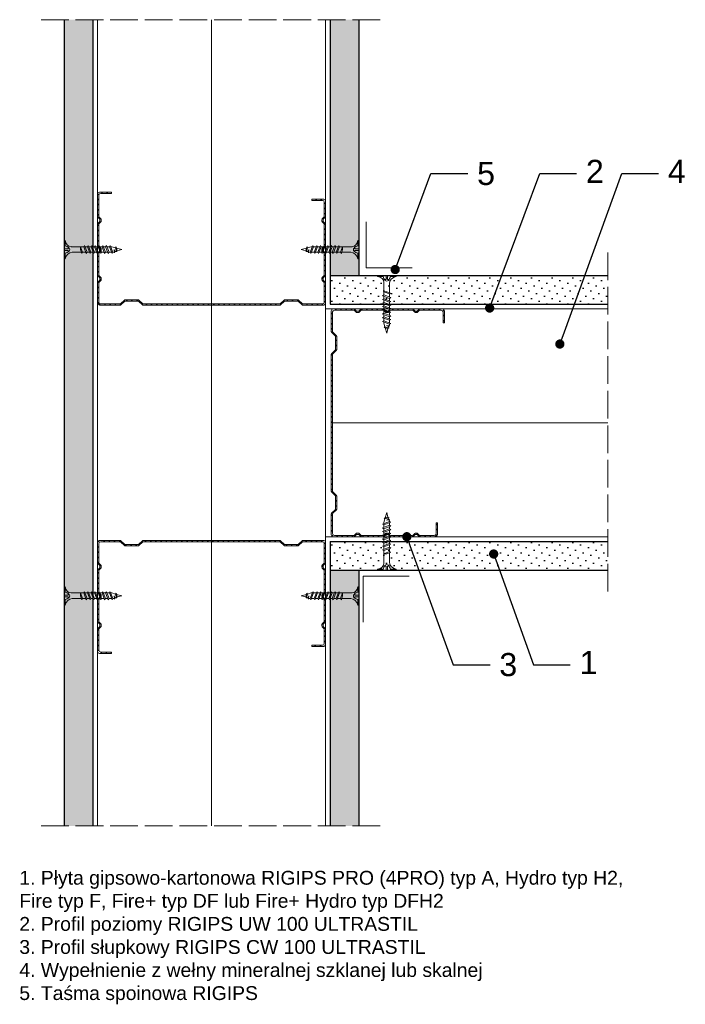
# Model space of a CAD drawing. Header units: millimetres. Extents: x 1652 to 2822, y 1264 to 1691.
# Tile 2 of 2: x 2533 to 2822, y 1264 to 1691. Entities that reach past the tile are written whole.
import ezdxf
from ezdxf import colors
from ezdxf.entities.mleader import LeaderData, LeaderLine
from ezdxf.math import Vec2, Vec3

# ---------------------------------------------------------------- set-up
doc = ezdxf.new("R2010")
doc.units = ezdxf.units.MM
doc.linetypes.add('ACAD_ISO02W100', pattern=[15, 12, -3])
for name, color, linetype, lineweight in [('_ISOVER WELNA', 7, 'BATTING', 9), ('_RIGIPS AKCESORIA', 7, 'Continuous', 18), ('_RIGIPS G-K', 7, 'Continuous', 25), ('_RIGIPS PROFIL', 7, 'Continuous', 18), ('OPISY', 7, 'Continuous', 9), ('PRZERYWANA', 7, 'ACAD_ISO02W100', 9)]:
    doc.layers.add(name, color=color, linetype=linetype, lineweight=lineweight)
doc.styles.get("Standard").update_dxf_attribs({"font": 'arial.ttf'})
doc.linetypes.add('BATTING', pattern='A,0.00254,-2.54,[134,ltypeshp.shx,S=2.54,R=0,X=-2.54,Y=0],-5.08,[134,ltypeshp.shx,S=2.54,R=180,X=2.54,Y=0],-2.54', length=10.16254)

# ---------------------------------------------------------------- blocks, each defined once
blk = doc.blocks.new('TN 25')
at = {"layer": '_RIGIPS AKCESORIA'}
for p, q in [((0, -0.84), (0, 7.16)), ((0, 7.16), (0.46, 7.16)), ((0.46, 4.78), (0, 4.78)), ((0.46, 7.16), (0.46, 4.78)), ((3.02, 4.46), (8.47, 4.46)), ((7.12, 4.46), (7.12, 3.18)), ((8.03, 2.01), (7.12, 4.46)), ((8.47, 4.46), (8.79, 5)), ((9.61, 1.51), (8.47, 4.46)), ((8.79, 5), (9.93, 2.01)), ((9, 4.46), (10.1, 4.46)), ((10.1, 4.46), (10.41, 5)), ((11.23, 1.51), (10.1, 4.46)), ((10.41, 5), (11.56, 2.01)), ((10.62, 4.46), (11.67, 4.46)), ((11.67, 4.46), (11.99, 5)), ((12.81, 1.51), (11.67, 4.46)), ((11.99, 5), (13.14, 2.01)), ((12.2, 4.46), (13.21, 4.46)), ((13.21, 4.46), (13.52, 5)), ((14.34, 1.51), (13.21, 4.46)), ((13.52, 5), (14.67, 2.01)), ((13.73, 4.46), (14.8, 4.46)), ((14.8, 4.46), (15.12, 5)), ((15.94, 1.51), (14.8, 4.46)), ((15.12, 5), (16.26, 2.01)), ((15.33, 4.46), (16.42, 4.46)), ((16.42, 4.46), (16.73, 5)), ((17.55, 1.51), (16.42, 4.46)), ((16.73, 5), (17.88, 2.01)), ((16.94, 4.46), (17.99, 4.46)), ((17.99, 4.46), (18.31, 5)), ((19.13, 1.51), (17.99, 4.46)), ((18.31, 5), (19.45, 2.01)), ((18.52, 4.46), (19.68, 4.46)), ((19.68, 4.46), (20, 5)), ((20.82, 1.51), (19.68, 4.46)), ((20, 5), (21.14, 2.01)), ((20.21, 4.46), (20.7, 4.46)), ((20.7, 4.46), (22.28, 3.98)), ((22.28, 3.98), (22.56, 4.37)), ((22.56, 4.37), (23.03, 2.71)), ((0, 3.5), (1.77, 3.5)), ((0, 2.83), (1.77, 2.83)), ((0.46, 1.64), (0, 1.64)), ((0.46, -0.84), (0.46, 1.64)), ((1.77, 3.5), (1.77, 4.2)), ((1.77, 2.83), (1.77, 2.18)), ((7.49, 2.01), (3.55, 2.01)), ((7.12, 3.18), (7.65, 1.53)), ((7.65, 1.53), (8.03, 2.01)), ((9.41, 2.01), (8.03, 2.01)), ((9.93, 2.01), (9.61, 1.51)), ((11.04, 2.01), (9.93, 2.01)), ((11.56, 2.01), (11.23, 1.51)), ((12.61, 2.01), (11.56, 2.01)), ((13.14, 2.01), (12.81, 1.51)), ((14.15, 2.01), (13.14, 2.01)), ((14.67, 2.01), (14.34, 1.51)), ((15.74, 2.01), (14.67, 2.01)), ((16.26, 2.01), (15.94, 1.51)), ((17.36, 2.01), (16.26, 2.01)), ((17.88, 2.01), (17.55, 1.51)), ((18.93, 2.01), (17.88, 2.01)), ((19.45, 2.01), (19.13, 1.51)), ((19.45, 2.01), (20.62, 2.01)), ((21.14, 2.01), (20.82, 1.51)), ((21.14, 2.01), (21.81, 2.12)), ((21.85, 1.83), (21.67, 3.28)), ((21.67, 3.28), (22.14, 2.4)), ((22.14, 2.4), (21.85, 1.83)), ((22.7, 2.36), (22.14, 2.4)), ((22.7, 2.36), (22.28, 3.98)), ((23.03, 2.71), (22.7, 2.36)), ((22.71, 3.85), (25, 3.24)), ((25, 3.24), (23.03, 2.71)), ((0, -0.84), (0.46, -0.84))]:
    blk.add_line(p, q, dxfattribs=at)
for centre, major_axis, ratio, start_param, end_param in [((3.09, 7.67), (0.17, 3.2), 0.826134, 1.773653, 3.180586), ((-0.04, 0.9), (0, 3.93), 0.848176, -0.720942, -0.151112), ((3.37, -1.57), (0.28, 3.57), 0.832181, 0.035984, 1.430787), ((-2.73, 15.91), (0, 14.76), 0.848176, 3.399396, 3.475072), ((0.59, 4.62), (0, 2.81), 0.848176, 3.475072, 3.862535), ((1.66, 3.18), (0, 0.895), 0.848176, -1.552777, -0.720942), ((1.66, 3.18), (0, 0.895), 0.848176, 3.862535, 4.730408)]:
    blk.add_ellipse(centre, major_axis=major_axis, ratio=ratio, start_param=start_param, end_param=end_param, dxfattribs=at)
blk = doc.blocks.new('CW 100 ULTRASTIL')
h = blk.add_hatch()
h.set_pattern_fill('ANSI31', color=256, scale=0.5, style=0)
h.paths.add_polyline_path([(179.46, 109.85, -0.198912), (179.6, 110.2), (181.11, 111.71, 0.198912), (181.26, 112.06), (181.26, 117.65, 0.198912), (181.11, 118), (179.6, 119.51, -0.198912), (179.46, 119.86), (179.46, 128.31, -0.414214), (180.26, 129.11), (188.58, 129.11, -0.198912), (188.93, 128.96), (189.64, 128.25, 0.198912), (189.99, 128.11), (190.58, 128.11, 0.198912), (190.93, 128.25), (191.64, 128.96, -0.198912), (191.99, 129.11), (201.28, 129.11, -0.198912), (201.63, 128.96), (202.34, 128.25, 0.198912), (202.69, 128.11), (203.28, 128.11, 0.198912), (203.63, 128.25), (204.34, 128.96, -0.198912), (204.69, 129.11), (213.98, 129.11, -0.198912), (214.33, 128.96), (215.04, 128.25, 0.198912), (215.39, 128.11), (215.98, 128.11, 0.198912), (216.33, 128.25), (217.04, 128.96, -0.198912), (217.39, 129.11), (226.56, 129.11, -0.414214), (227.36, 128.31), (227.36, 123.66), (227.91, 123.66), (227.91, 128.86, 0.414214), (227.11, 129.66), (217.39, 129.66, 0.198912), (217.04, 129.51), (216.33, 128.8, -0.198912), (215.98, 128.66), (215.39, 128.66, -0.198912), (215.04, 128.8), (214.33, 129.51, 0.198912), (213.98, 129.66), (204.69, 129.66, 0.198912), (204.34, 129.51), (203.63, 128.8, -0.198912), (203.28, 128.66), (202.69, 128.66, -0.198912), (202.34, 128.8), (201.63, 129.51, 0.198912), (201.28, 129.66), (191.99, 129.66, 0.198912), (191.64, 129.51), (190.93, 128.8, -0.198912), (190.58, 128.66), (189.99, 128.66, -0.198912), (189.64, 128.8), (188.93, 129.51, 0.198912), (188.58, 129.66), (179.71, 129.66, 0.414214), (178.91, 128.86), (178.91, 119.86, 0.198912), (179.05, 119.51), (180.56, 118, -0.198912), (180.71, 117.65), (180.71, 112.06, -0.198912), (180.56, 111.71), (179.05, 110.2, 0.198912), (178.91, 109.85), (178.91, 50.66, 0.198912), (179.05, 50.31), (180.56, 48.8, -0.198912), (180.71, 48.45), (180.71, 42.86, -0.198912), (180.56, 42.51), (179.05, 41, 0.198912), (178.91, 40.65), (178.91, 31.66, 0.414214), (179.71, 30.86), (188.58, 30.86, 0.198912), (188.93, 31), (189.64, 31.71, -0.198912), (189.99, 31.86), (190.58, 31.86, -0.198912), (190.93, 31.71), (191.64, 31, 0.198912), (191.99, 30.86), (201.28, 30.86, 0.198912), (201.63, 31), (202.34, 31.71, -0.198912), (202.69, 31.86), (203.28, 31.86, -0.198912), (203.63, 31.71), (204.34, 31, 0.198912), (204.69, 30.86), (213.98, 30.86, 0.198912), (214.33, 31), (215.04, 31.71, -0.198912), (215.39, 31.86), (215.98, 31.86, -0.198912), (216.33, 31.71), (217.04, 31, 0.198912), (217.39, 30.86), (224.11, 30.86, 0.414214), (224.91, 31.66), (224.91, 36.86), (224.36, 36.86), (224.36, 32.21, -0.414214), (223.56, 31.41), (217.39, 31.41, -0.198912), (217.04, 31.55), (216.33, 32.26, 0.198912), (215.98, 32.41), (215.39, 32.41, 0.198912), (215.04, 32.26), (214.33, 31.55, -0.198912), (213.98, 31.41), (204.69, 31.41, -0.198912), (204.34, 31.55), (203.63, 32.26, 0.198912), (203.28, 32.41), (202.69, 32.41, 0.198912), (202.34, 32.26), (201.63, 31.55, -0.198912), (201.28, 31.41), (191.99, 31.41, -0.198912), (191.64, 31.55), (190.93, 32.26, 0.198912), (190.58, 32.41), (189.99, 32.41, 0.198912), (189.64, 32.26), (188.93, 31.55, -0.198912), (188.58, 31.41), (180.26, 31.41, -0.414214), (179.46, 32.21), (179.46, 40.65, -0.198912), (179.6, 41), (181.11, 42.51, 0.198912), (181.26, 42.86), (181.26, 48.45, 0.198912), (181.11, 48.8), (179.6, 50.31, -0.198912), (179.46, 50.66)])
at = {"layer": '_RIGIPS PROFIL'}
for p, q in [((178.91, 128.86), (178.91, 119.86)), ((179.46, 128.31), (179.46, 119.86)), ((188.58, 129.66), (179.71, 129.66)), ((188.58, 129.11), (180.26, 129.11)), ((188.93, 129.51), (189.64, 128.8)), ((188.93, 128.96), (189.64, 128.25)), ((190.58, 128.66), (189.99, 128.66)), ((190.58, 128.11), (189.99, 128.11)), ((191.64, 129.51), (190.93, 128.8)), ((191.64, 128.96), (190.93, 128.25)), ((201.28, 129.66), (191.99, 129.66)), ((201.28, 129.11), (191.99, 129.11)), ((201.63, 129.51), (202.34, 128.8)), ((201.63, 128.96), (202.34, 128.25)), ((203.28, 128.66), (202.69, 128.66)), ((203.28, 128.11), (202.69, 128.11)), ((204.34, 129.51), (203.63, 128.8)), ((204.34, 128.96), (203.63, 128.25)), ((204.69, 129.66), (213.98, 129.66)), ((204.69, 129.11), (213.98, 129.11)), ((214.33, 129.51), (215.04, 128.8)), ((214.33, 128.96), (215.04, 128.25)), ((215.98, 128.66), (215.39, 128.66)), ((215.98, 128.11), (215.39, 128.11)), ((217.04, 129.51), (216.33, 128.8)), ((217.04, 128.96), (216.33, 128.25)), ((227.11, 129.66), (217.39, 129.66)), ((226.56, 129.11), (217.39, 129.11)), ((227.36, 123.66), (227.36, 128.31)), ((227.91, 123.66), (227.91, 128.86)), ((227.36, 123.66), (227.91, 123.66)), ((180.56, 118), (179.05, 119.51)), ((181.11, 118), (179.6, 119.51)), ((180.71, 117.65), (180.71, 112.06)), ((181.26, 117.65), (181.26, 112.06)), ((180.56, 111.71), (179.05, 110.2)), ((181.11, 111.71), (179.6, 110.2)), ((178.91, 109.85), (178.91, 50.66)), ((179.46, 109.85), (179.46, 50.66)), ((180.56, 48.8), (179.05, 50.31)), ((181.11, 48.8), (179.6, 50.31)), ((180.71, 42.86), (180.71, 48.45)), ((181.26, 42.86), (181.26, 48.45)), ((178.91, 31.66), (178.91, 40.65)), ((180.56, 42.51), (179.05, 41)), ((179.46, 32.21), (179.46, 40.65)), ((181.11, 42.51), (179.6, 41)), ((224.36, 36.86), (224.36, 32.21)), ((224.36, 36.86), (224.91, 36.86)), ((224.91, 36.86), (224.91, 31.66)), ((188.58, 30.86), (179.71, 30.86)), ((188.58, 31.41), (180.26, 31.41)), ((188.93, 31.55), (189.64, 32.26)), ((188.93, 31), (189.64, 31.71)), ((190.58, 32.41), (189.99, 32.41)), ((190.58, 31.86), (189.99, 31.86)), ((191.64, 31.55), (190.93, 32.26)), ((191.64, 31), (190.93, 31.71)), ((201.28, 31.41), (191.99, 31.41)), ((201.28, 30.86), (191.99, 30.86)), ((201.63, 31.55), (202.34, 32.26)), ((201.63, 31), (202.34, 31.71)), ((203.28, 32.41), (202.69, 32.41)), ((203.28, 31.86), (202.69, 31.86)), ((204.34, 31.55), (203.63, 32.26)), ((204.34, 31), (203.63, 31.71)), ((204.69, 31.41), (213.98, 31.41)), ((204.69, 30.86), (213.98, 30.86)), ((214.33, 31.55), (215.04, 32.26)), ((214.33, 31), (215.04, 31.71)), ((215.98, 32.41), (215.39, 32.41)), ((215.98, 31.86), (215.39, 31.86)), ((217.04, 31.55), (216.33, 32.26)), ((217.04, 31), (216.33, 31.71)), ((223.56, 31.41), (217.39, 31.41)), ((224.11, 30.86), (217.39, 30.86))]:
    blk.add_line(p, q, dxfattribs=at)
for centre, radius, start, end in [((179.71, 128.86), 0.8, 90, 180), ((180.26, 128.31), 0.8, 90, 180), ((188.58, 129.16), 0.5, 45, 90), ((188.58, 128.61), 0.5, 45, 90), ((189.99, 129.16), 0.5, 225, 270), ((189.99, 128.61), 0.5, 225, 270), ((190.58, 129.16), 0.5, 270, 315), ((190.58, 128.61), 0.5, 270, 315), ((191.99, 129.16), 0.5, 90, 135), ((191.99, 128.61), 0.5, 90, 135), ((201.28, 129.16), 0.5, 45, 90), ((201.28, 128.61), 0.5, 45, 90), ((202.69, 129.16), 0.5, 225, 270), ((202.69, 128.61), 0.5, 225, 270), ((203.28, 129.16), 0.5, 270, 315), ((203.28, 128.61), 0.5, 270, 315), ((204.69, 129.16), 0.5, 90, 135), ((204.69, 128.61), 0.5, 90, 135), ((213.98, 129.16), 0.5, 45, 90), ((213.98, 128.61), 0.5, 45, 90), ((215.39, 129.16), 0.5, 225, 270), ((215.39, 128.61), 0.5, 225, 270), ((215.98, 129.16), 0.5, 270, 315), ((215.98, 128.61), 0.5, 270, 315), ((217.39, 129.16), 0.5, 90, 135), ((217.39, 128.61), 0.5, 90, 135), ((226.56, 128.31), 0.8, 0, 90), ((227.11, 128.86), 0.8, 0, 90), ((179.41, 119.86), 0.5, 180, 225), ((179.96, 119.86), 0.5, 180, 225), ((180.21, 117.65), 0.5, 0, 45), ((180.76, 117.65), 0.5, 0, 45), ((180.21, 112.06), 0.5, 315, 0), ((180.76, 112.06), 0.5, 315, 0), ((179.41, 109.85), 0.5, 135, 180), ((179.96, 109.85), 0.5, 135, 180), ((179.41, 50.66), 0.5, 180, 225), ((179.96, 50.66), 0.5, 180, 225), ((180.21, 48.45), 0.5, 0, 45), ((180.76, 48.45), 0.5, 0, 45), ((180.21, 42.86), 0.5, 315, 0), ((180.76, 42.86), 0.5, 315, 0), ((179.41, 40.65), 0.5, 135, 180), ((179.96, 40.65), 0.5, 135, 180), ((179.71, 31.66), 0.8, 180, 270), ((180.26, 32.21), 0.8, 180, 270), ((188.58, 31.91), 0.5, 270, 315), ((188.58, 31.36), 0.5, 270, 315), ((189.99, 31.91), 0.5, 90, 135), ((189.99, 31.36), 0.5, 90, 135), ((190.58, 31.91), 0.5, 45, 90), ((190.58, 31.36), 0.5, 45, 90), ((191.99, 31.91), 0.5, 225, 270), ((191.99, 31.36), 0.5, 225, 270), ((201.28, 31.91), 0.5, 270, 315), ((201.28, 31.36), 0.5, 270, 315), ((202.69, 31.91), 0.5, 90, 135), ((202.69, 31.36), 0.5, 90, 135), ((203.28, 31.91), 0.5, 45, 90), ((203.28, 31.36), 0.5, 45, 90), ((204.69, 31.91), 0.5, 225, 270), ((204.69, 31.36), 0.5, 225, 270), ((213.98, 31.91), 0.5, 270, 315), ((213.98, 31.36), 0.5, 270, 315), ((215.39, 31.91), 0.5, 90, 135), ((215.39, 31.36), 0.5, 90, 135), ((215.98, 31.91), 0.5, 45, 90), ((215.98, 31.36), 0.5, 45, 90), ((217.39, 31.91), 0.5, 225, 270), ((217.39, 31.36), 0.5, 225, 270), ((223.56, 32.21), 0.8, 270, 0), ((224.11, 31.66), 0.8, 270, 0)]:
    blk.add_arc(centre, radius, start, end, dxfattribs=at)
blk = doc.blocks.new('_Dot')
at = {"color": 0, "linetype": 'ByBlock', "lineweight": -2}
blk.add_line((-0.5, 0), (-1, 0), dxfattribs=at)
at = {"color": 0, "linetype": 'ByBlock', "const_width": 0.5}
blk.add_lwpolyline([(-0.25, 0, 1), (0.25, 0, 1)], format="xyb", close=True, dxfattribs=at)

msp = doc.modelspace()

# ---------------------------------------------------------------- hatches: boundary and pattern name
at = {"layer": '_RIGIPS G-K'}
h = msp.add_hatch(dxfattribs=at)
h.set_pattern_fill('DOTS', color=256, scale=2, angle=45, style=0)
h.set_pattern_definition([(45, (395.5923, 0), (-1.122532, 3.367596), [0, -3.175])])
h.paths.add_polyline_path([(2552.3, 1341.56), (2564.8, 1341.56), (2564.8, 1691.17), (2552.3, 1691.17)])
h = msp.add_hatch(dxfattribs=at)
h.set_pattern_fill('DOTS', color=256, scale=2, angle=45, style=0)
h.set_pattern_definition([(45, (397.3923, 0), (-1.122532, 3.367596), [0, -3.175])])
h.paths.add_polyline_path([(2680.1, 1691.17), (2667.6, 1691.17), (2667.6, 1580.26), (2680.1, 1580.26)])
h.paths.add_polyline_path([(2667.6, 1341.56), (2680.1, 1341.56), (2680.1, 1452.46), (2667.6, 1452.46)])
h = msp.add_hatch(dxfattribs=at)
h.set_pattern_fill('DOTS', color=256, scale=2, angle=45, style=0)
h.set_pattern_definition([(45, (925.0983, 0.9), (-1.122532, 3.367596), [0, -3.175])])
h.paths.add_polyline_path([(2787.9, 1580.26), (2667.6, 1580.26), (2667.6, 1567.76), (2787.9, 1567.76)])
h = msp.add_hatch(dxfattribs=at)
h.set_pattern_fill('DOTS', color=256, scale=2, angle=45, style=0)
h.set_pattern_definition([(45, (925.0983, -50.9), (-1.122532, 3.367596), [0, -3.175])])
h.paths.add_polyline_path([(2787.9, 1464.96), (2667.6, 1464.96), (2667.6, 1452.46), (2787.9, 1452.46)])

# ---------------------------------------------------------------- linework, layer by layer
at = {"layer": '_ISOVER WELNA', "ltscale": 4.8}
for p, q in [((2616.2, 1691.17), (2616.2, 1341.56)), ((2787.9, 1516.36), (2668.65, 1516.36))]:
    msp.add_line(p, q, dxfattribs=at)
at = {"layer": '_RIGIPS AKCESORIA'}
for points in [[(2683.21, 1603.51), (2683.21, 1583.51), (2703.21, 1583.51)], [(2681.86, 1429.87), (2681.86, 1449.87), (2701.86, 1449.87)]]:
    msp.add_lwpolyline(points, dxfattribs=at)
at = {"layer": '_RIGIPS G-K'}
for p, q in [((2552.3, 1691.17), (2552.3, 1341.56)), ((2564.8, 1691.17), (2564.8, 1341.56)), ((2667.6, 1691.17), (2667.6, 1567.76)), ((2680.1, 1691.17), (2680.1, 1580.26)), ((2667.6, 1580.26), (2787.9, 1580.26)), ((2667.6, 1567.76), (2787.9, 1567.76)), ((2667.6, 1464.96), (2667.6, 1341.56)), ((2667.6, 1464.96), (2787.9, 1464.96)), ((2667.6, 1452.46), (2787.9, 1452.46)), ((2680.1, 1452.46), (2680.1, 1341.56))]:
    msp.add_line(p, q, dxfattribs=at)
at = {"layer": '_RIGIPS PROFIL'}
for p, q in [((2566.8, 1691.17), (2566.8, 1341.56)), ((2665.6, 1691.17), (2665.6, 1341.56)), ((2665.6, 1565.76), (2787.9, 1565.76)), ((2665.6, 1466.96), (2787.9, 1466.96))]:
    msp.add_line(p, q, dxfattribs=at)
at = {"layer": 'PRZERYWANA'}
for p, q in [((2542.3, 1691.17), (2690.1, 1691.17)), ((2787.9, 1590.26), (2787.9, 1442.46)), ((2542.3, 1341.56), (2690.1, 1341.56))]:
    msp.add_line(p, q, dxfattribs=at)

# ---------------------------------------------------------------- block references
at = {"layer": '_RIGIPS AKCESORIA'}
for p in [(2552.3, 1588.28), (2552.3, 1438.12)]:
    msp.add_blockref('TN 25', p, dxfattribs=at)
at = {"layer": '_RIGIPS AKCESORIA', "xscale": -1}
for p in [(2680.1, 1588.28), (2680.1, 1438.12)]:
    msp.add_blockref('TN 25', p, dxfattribs=at)
at = {"layer": '_RIGIPS AKCESORIA', "xscale": -1, "rotation": 90}
msp.add_blockref('TN 25', (2695.34, 1580.26), dxfattribs=at)
at = {"layer": '_RIGIPS AKCESORIA', "rotation": 90}
msp.add_blockref('TN 25', (2695.34, 1452.46), dxfattribs=at)
at = {"layer": '_RIGIPS PROFIL', "rotation": 90}
msp.add_blockref('CW 100 ULTRASTIL', (2696.45, 1388.46), dxfattribs=at)
at = {"layer": '_RIGIPS PROFIL'}
msp.add_blockref('CW 100 ULTRASTIL', (2489.19, 1436.11), dxfattribs=at)
at = {"layer": '_RIGIPS PROFIL', "xscale": -1, "rotation": 90}
msp.add_blockref('CW 100 ULTRASTIL', (2696.45, 1644.27), dxfattribs=at)

# ---------------------------------------------------------------- texts
at = {"insert": (2532.88, 1322.07), "char_height": 6, "width": 264.7763, "attachment_point": 1}
msp.add_mtext('1. Płyta gipsowo-kartonowa RIGIPS PRO (4PRO) typ A, Hydro typ H2, Fire typ F, Fire+ typ DF lub Fire+ Hydro typ DFH2\\P2. Profil poziomy RIGIPS UW 100 ULTRASTIL\\P3. Profil słupkowy RIGIPS CW 100 ULTRASTIL\\P4. Wypełnienie z wełny mineralnej szklanej lub skalnej\\P5. Taśma spoinowa RIGIPS', dxfattribs=at)

# ---------------------------------------------------------------- leaders
at = {"layer": 'OPISY'}
ml = msp.add_multileader_mtext('Standard', dxfattribs=at)
ml.set_content('5', color=256)
ml.set_leader_properties()
ml.set_arrow_properties(name='DOT')
ml.build(insert=Vec2(0, 0))
ctx = ml.context
ctx.base_point, ctx.char_height, ctx.landing_gap_size, ctx.plane_origin = Vec3(2727.28, 1624.4), 10, 4, Vec3(2534.69, 1768.06)
notes = []
notes.append((ctx, [(0, (1, 1, 0), (2711.28, 1624.4), (1, 0), 16, [(0, [(2695.79, 1582.82)], 0, [])])]))
ctx.mtext.insert, ctx.mtext.flow_direction = Vec3(2731.28, 1629.49), 5
ml = msp.add_multileader_mtext('Standard', dxfattribs=at)
ml.set_content('2', color=256)
ml.set_leader_properties()
ml.set_arrow_properties(name='DOT')
ml.build(insert=Vec2(0, 0))
ctx = ml.context
ctx.base_point, ctx.char_height, ctx.landing_gap_size, ctx.plane_origin = Vec3(2774.44, 1624.4), 10, 4, Vec3(2581.85, 1768.06)
notes.append((ctx, [(0, (1, 1, 0), (2758.44, 1624.4), (1, 0), 16, [(0, [(2736.73, 1566.12)], 0, [])])]))
ctx.mtext.insert, ctx.mtext.flow_direction = Vec3(2778.44, 1630.4), 5
ml = msp.add_multileader_mtext('Standard', dxfattribs=at)
ml.set_content('4', color=256)
ml.set_leader_properties()
ml.set_arrow_properties(name='DOT')
ml.build(insert=Vec2(0, 0))
ctx = ml.context
ctx.base_point, ctx.char_height, ctx.landing_gap_size, ctx.plane_origin = Vec3(2809.95, 1624.4), 10, 4, Vec3(2617.36, 1768.06)
notes.append((ctx, [(0, (1, 1, 0), (2793.95, 1624.4), (1, 0), 16, [(0, [(2767.16, 1550.52)], 0, [])])]))
ctx.mtext.insert, ctx.mtext.flow_direction = Vec3(2813.95, 1630.4), 5
ml = msp.add_multileader_mtext('Standard', dxfattribs=at)
ml.set_content('3', color=256)
ml.set_leader_properties()
ml.set_arrow_properties(name='DOT')
ml.build(insert=Vec2(0, 0))
ctx = ml.context
ctx.base_point, ctx.char_height, ctx.landing_gap_size, ctx.plane_origin = Vec3(2736.91, 1411.43), 10, 4, Vec3(2544.33, 1267.77)
notes.append((ctx, [(0, (1, 1, 0), (2720.91, 1411.43), (1, 0), 16, [(0, [(2700.83, 1466.96)], 0, [])])]))
ctx.mtext.insert, ctx.mtext.flow_direction = Vec3(2740.91, 1416.52), 5
ml = msp.add_multileader_mtext('Standard', dxfattribs=at)
ml.set_content('1', color=256)
ml.set_leader_properties()
ml.set_arrow_properties(name='DOT')
ml.build(insert=Vec2(0, 0))
ctx = ml.context
ctx.base_point, ctx.char_height, ctx.landing_gap_size, ctx.plane_origin = Vec3(2771.69, 1411.43), 10, 4, Vec3(2579.1, 1267.77)
notes.append((ctx, [(0, (1, 1, 0), (2755.69, 1411.43), (1, 0), 16, [(0, [(2738.48, 1459.48)], 0, [])])]))
ctx.mtext.insert, ctx.mtext.flow_direction = Vec3(2775.69, 1417.43), 5
for ctx, leaders in notes:
    for number, flags, end, landing, length, lines in leaders:
        leader = LeaderData()
        leader.index, (leader.has_last_leader_line, leader.has_dogleg_vector, leader.attachment_direction) = number, flags
        leader.last_leader_point, leader.dogleg_vector, leader.dogleg_length = Vec3(end), Vec3(landing), length
        for number, points, colour, breaks in lines:
            line = LeaderLine()
            line.index, line.vertices, line.color, line.breaks = number, Vec3.list(points), colors.encode_raw_color(colour), breaks
            leader.lines.append(line)
        ctx.leaders.append(leader)

doc.saveas('drawing.dxf')
